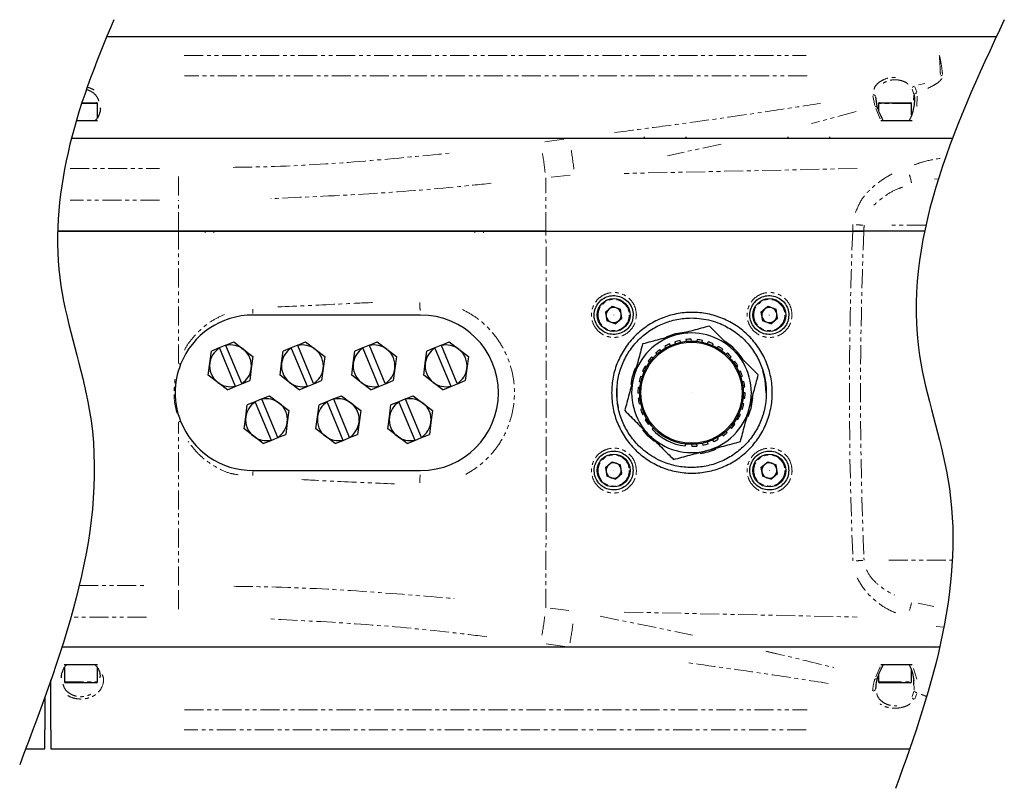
# Model space of a CAD drawing. Header units: millimetres. Extents: x 0 to 7327, y -11399 to -6123.
# Tile 84 of 87: x 4904 to 5398, y -8918 to -8532. Entities that reach past the tile are written whole.
import ezdxf

# ---------------------------------------------------------------- set-up
doc = ezdxf.new("R2010")
doc.units = ezdxf.units.MM
doc.linetypes.add('SLD-가상선(이점쇄선)', pattern=[12.7, 6.35, -1.27, 1.27, -1.27, 1.27, -1.27])
doc.linetypes.add('SLD-실선', pattern=[0])
doc.layers.add('AM_8', color=1, linetype='Continuous', lineweight=25)

# ---------------------------------------------------------------- blocks, each defined once
blk = doc.blocks.new('SW_CENTERMARKSYMBOL_6')
at = {"color": 0, "linetype": 'Continuous', "lineweight": 18}
for p, q in [((-0.001, 0), (-0.00111, 0)), ((0, 0), (-0.0005, 0)), ((0, 0.001), (0, 0.00111)), ((0, 0), (0, 0.0005)), ((0, 0), (0, -0.0005)), ((0, 0), (0.0005, 0)), ((0.001, 0), (0.00111, 0)), ((0, -0.001), (0, -0.00111))]:
    blk.add_line(p, q, dxfattribs=at)
blk = doc.blocks.new('SW_CENTERMARKSYMBOL_7')
at = {"color": 0, "linetype": 'Continuous', "lineweight": 18}
for p, q in [((-0.001, 0), (-0.0119, 0)), ((0, 0), (-0.0005, 0)), ((0, 0.001), (0, 0.0119)), ((0, 0), (0, 0.0005)), ((0, 0), (0, -0.0005)), ((0, 0), (0.0005, 0)), ((0.001, 0), (0.0119, 0)), ((0, -0.001), (0, -0.0119))]:
    blk.add_line(p, q, dxfattribs=at)
blk = doc.blocks.new('SW_CENTERMARKSYMBOL_8')
at = {"color": 0, "linetype": 'Continuous', "lineweight": 18}
for p, q in [((-0.001, 0), (-0.0016, 0)), ((0, 0), (-0.0005, 0)), ((0, 0.001), (0, 0.0016)), ((0, 0), (0, 0.0005)), ((0, 0), (0, -0.0005)), ((0, 0), (0.0005, 0)), ((0.001, 0), (0.0016, 0)), ((0, -0.001), (0, -0.0016))]:
    blk.add_line(p, q, dxfattribs=at)
blk = doc.blocks.new('SW_CENTERMARKSYMBOL_9')
at = {"color": 0, "linetype": 'Continuous', "lineweight": 18}
for p, q in [((-0.001, 0), (-0.0016, 0)), ((0, 0), (-0.0005, 0)), ((0, 0.001), (0, 0.0016)), ((0, 0), (0, 0.0005)), ((0, 0), (0, -0.0005)), ((0, 0), (0.0005, 0)), ((0.001, 0), (0.0016, 0)), ((0, -0.001), (0, -0.0016))]:
    blk.add_line(p, q, dxfattribs=at)
blk = doc.blocks.new('SW_CENTERMARKSYMBOL_10')
at = {"color": 0, "linetype": 'Continuous', "lineweight": 18}
for p, q in [((-0.001, 0), (-0.0016, 0)), ((0, 0), (-0.0005, 0)), ((0, 0.001), (0, 0.0016)), ((0, 0), (0, 0.0005)), ((0, 0), (0, -0.0005)), ((0, 0), (0.0005, 0)), ((0.001, 0), (0.0016, 0)), ((0, -0.001), (0, -0.0016))]:
    blk.add_line(p, q, dxfattribs=at)
blk = doc.blocks.new('AS654DS6A54D')
at = {"color": 7, "linetype": 'SLD-실선', "lineweight": 25}
for p, q in [((-250.64, -719.15), (-547.86, -719.15)), ((-278.14, -740.32), (-278.08, -738.56)), ((-556.12, -741.17), (-551.54, -741.17)), ((-551.54, -741.17), (-551.27, -741.17)), ((-550.97, -746.18), (-550.97, -741.47)), ((-289.97, -741.47), (-289.97, -743.65)), ((-289.67, -741.17), (-279.27, -741.17)), ((-278.97, -745.25), (-278.97, -741.47)), ((-557.98, -747.17), (-550.9, -747.17)), ((-289.22, -747.17), (-278.72, -747.17)), ((-393.27, -753.17), (-559.64, -753.17)), ((-368.27, -752.57), (-368.27, -753.17)), ((-354.27, -753.17), (-354.27, -752.57)), ((-265.29, -753.17), (-333.96, -753.17)), ((-320.27, -752.57), (-320.27, -753.17)), ((-306.27, -753.17), (-306.27, -752.57)), ((-564.25, -784.17), (-523.83, -784.17)), ((-523.83, -784.17), (-564.25, -784.17)), ((-401.08, -784.17), (-298.61, -784.17)), ((-274.59, -784.17), (-294.88, -784.17)), ((-442.97, -812.17), (-498.97, -812.17)), ((-381.25, -811.17), (-379, -809.26)), ((-381.25, -811.17), (-380.72, -814.08)), ((-379, -809.26), (-376.21, -810.26)), ((-375.69, -813.17), (-376.21, -810.26)), ((-329.25, -811.17), (-327, -809.26)), ((-329.25, -811.17), (-328.72, -814.08)), ((-327, -809.26), (-324.21, -810.26)), ((-323.69, -813.17), (-324.21, -810.26)), ((-377.94, -815.08), (-380.72, -814.08)), ((-377.94, -815.08), (-375.69, -813.17)), ((-325.94, -815.08), (-328.72, -814.08)), ((-325.94, -815.08), (-323.69, -813.17)), ((-508.04, -822.24), (-510.26, -823.16)), ((-508.04, -822.24), (-505.42, -821.16)), ((-508.04, -822.24), (-508, -822.34)), ((-502.72, -835.08), (-508, -822.34)), ((-505.42, -821.16), (-502.21, -823.61)), ((-484.04, -822.24), (-486.26, -823.16)), ((-484.04, -822.24), (-481.42, -821.16)), ((-484.04, -822.24), (-484, -822.34)), ((-478.72, -835.08), (-484, -822.34)), ((-481.42, -821.16), (-478.21, -823.61)), ((-460.1, -822.24), (-462.32, -823.16)), ((-460.1, -822.24), (-457.47, -821.16)), ((-460.1, -822.24), (-460.06, -822.34)), ((-454.78, -835.08), (-460.06, -822.34)), ((-457.47, -821.16), (-454.27, -823.61)), ((-436.04, -822.24), (-438.26, -823.16)), ((-436.04, -822.24), (-433.42, -821.16)), ((-436.04, -822.24), (-436, -822.34)), ((-430.72, -835.08), (-436, -822.34)), ((-433.42, -821.16), (-430.21, -823.61)), ((-359.53, -822.38), (-359.81, -821.84)), ((-357.99, -821.14), (-357.83, -821.72)), ((-356.1, -821.25), (-356.25, -820.67)), ((-354.33, -820.37), (-354.3, -820.97)), ((-352.5, -820.87), (-352.53, -820.27)), ((-350.59, -820.37), (-350.68, -820.96)), ((-348.9, -821.24), (-348.81, -820.65)), ((-346.93, -821.15), (-347.14, -821.71)), ((-345.46, -822.35), (-345.25, -821.79)), ((-513.41, -828.26), (-512.88, -824.25)), ((-510.26, -823.16), (-512.88, -824.25)), ((-510.22, -823.26), (-510.26, -823.16)), ((-510.22, -823.26), (-504.93, -836)), ((-502.21, -823.61), (-499, -826.07)), ((-489.41, -828.26), (-488.88, -824.25)), ((-486.26, -823.16), (-488.88, -824.25)), ((-486.22, -823.26), (-486.26, -823.16)), ((-486.22, -823.26), (-480.93, -836)), ((-478.21, -823.61), (-475, -826.07)), ((-465.47, -828.26), (-464.94, -824.25)), ((-462.32, -823.16), (-464.94, -824.25)), ((-462.28, -823.26), (-462.32, -823.16)), ((-462.28, -823.26), (-456.99, -836)), ((-454.27, -823.61), (-451.06, -826.07)), ((-441.41, -828.26), (-440.88, -824.25)), ((-438.26, -823.16), (-440.88, -824.25)), ((-438.22, -823.26), (-438.26, -823.16)), ((-438.22, -823.26), (-432.93, -836)), ((-430.21, -823.61), (-427, -826.07)), ((-364.44, -824.86), (-364.06, -825.33)), ((-362.66, -824.19), (-363.04, -823.73)), ((-361.41, -822.66), (-361.14, -823.2)), ((-343.51, -822.67), (-343.84, -823.18)), ((-342.33, -824.16), (-342, -823.65)), ((-340.48, -824.87), (-340.91, -825.3)), ((-513.93, -832.27), (-513.41, -828.26)), ((-499, -826.07), (-499.53, -830.08)), ((-489.93, -832.27), (-489.41, -828.26)), ((-475, -826.07), (-475.53, -830.08)), ((-465.99, -832.27), (-465.47, -828.26)), ((-451.06, -826.07), (-451.59, -830.08)), ((-441.93, -832.27), (-441.41, -828.26)), ((-427, -826.07), (-427.53, -830.08)), ((-366.94, -827.64), (-366.48, -828.02)), ((-365.35, -826.62), (-365.81, -826.24)), ((-339.63, -826.57), (-339.21, -826.14)), ((-337.98, -827.66), (-338.48, -827.98)), ((-510.73, -834.73), (-513.93, -832.27)), ((-499.53, -830.08), (-500.05, -834.09)), ((-486.73, -834.73), (-489.93, -832.27)), ((-475.53, -830.08), (-476.05, -834.09)), ((-462.79, -834.73), (-465.99, -832.27)), ((-451.59, -830.08), (-452.11, -834.09)), ((-438.73, -834.73), (-441.93, -832.27)), ((-427.53, -830.08), (-428.05, -834.09)), ((-368.82, -830.88), (-368.28, -831.15)), ((-367.47, -829.55), (-368, -829.28)), ((-337.5, -829.49), (-337, -829.16)), ((-336.11, -830.9), (-336.67, -831.11)), ((-507.52, -837.18), (-510.73, -834.73)), ((-504.9, -836.1), (-502.68, -835.18)), ((-502.72, -835.08), (-502.68, -835.18)), ((-502.68, -835.18), (-500.05, -834.09)), ((-483.52, -837.18), (-486.73, -834.73)), ((-480.9, -836.1), (-478.68, -835.18)), ((-478.72, -835.08), (-478.68, -835.18)), ((-478.68, -835.18), (-476.05, -834.09)), ((-459.58, -837.18), (-462.79, -834.73)), ((-456.95, -836.1), (-454.74, -835.18)), ((-454.78, -835.08), (-454.74, -835.18)), ((-454.74, -835.18), (-452.11, -834.09)), ((-435.52, -837.18), (-438.73, -834.73)), ((-432.9, -836.1), (-430.68, -835.18)), ((-430.72, -835.08), (-430.68, -835.18)), ((-430.68, -835.18), (-428.05, -834.09)), ((-369.97, -834.44), (-369.39, -834.59)), ((-368.93, -832.85), (-369.51, -832.7)), ((-336.02, -832.79), (-335.46, -832.58)), ((-334.96, -834.46), (-335.55, -834.55)), ((-507.52, -837.18), (-504.9, -836.1)), ((-504.9, -836.1), (-504.93, -836)), ((-483.52, -837.18), (-480.9, -836.1)), ((-480.9, -836.1), (-480.93, -836)), ((-459.58, -837.18), (-456.95, -836.1)), ((-456.95, -836.1), (-456.99, -836)), ((-435.52, -837.18), (-432.9, -836.1)), ((-432.9, -836.1), (-432.93, -836)), ((-370.37, -838.16), (-369.77, -838.19)), ((-369.68, -836.39), (-370.28, -836.36)), ((-335.27, -836.33), (-334.67, -836.23)), ((-334.57, -838.18), (-335.17, -838.15)), ((-498.26, -841.16), (-500.88, -842.25)), ((-496.04, -840.24), (-498.26, -841.16)), ((-498.22, -841.26), (-498.26, -841.16)), ((-498.22, -841.26), (-492.93, -854)), ((-496.04, -840.24), (-493.42, -839.16)), ((-496.04, -840.24), (-496, -840.34)), ((-490.72, -853.08), (-496, -840.34)), ((-493.42, -839.16), (-490.21, -841.61)), ((-490.21, -841.61), (-487, -844.07)), ((-474.26, -841.16), (-476.88, -842.25)), ((-472.04, -840.24), (-474.26, -841.16)), ((-474.22, -841.26), (-474.26, -841.16)), ((-474.22, -841.26), (-468.93, -854)), ((-472.04, -840.24), (-469.42, -839.16)), ((-472.04, -840.24), (-472, -840.34)), ((-466.72, -853.08), (-472, -840.34)), ((-469.42, -839.16), (-466.21, -841.61)), ((-466.21, -841.61), (-463, -844.07)), ((-450.26, -841.16), (-452.88, -842.25)), ((-448.04, -840.24), (-450.26, -841.16)), ((-450.22, -841.26), (-450.26, -841.16)), ((-450.22, -841.26), (-444.93, -854)), ((-448.04, -840.24), (-445.42, -839.16)), ((-448.04, -840.24), (-448, -840.34)), ((-442.72, -853.08), (-448, -840.34)), ((-445.42, -839.16), (-442.21, -841.61)), ((-442.21, -841.61), (-439, -844.07)), ((-369.67, -840.01), (-370.26, -840.11)), ((-369.98, -841.88), (-369.39, -841.79)), ((-334.96, -841.9), (-335.54, -841.75)), ((-335.26, -839.95), (-334.66, -839.98)), ((-501.41, -846.26), (-500.88, -842.25)), ((-487, -844.07), (-487.53, -848.08)), ((-477.41, -846.26), (-476.88, -842.25)), ((-463, -844.07), (-463.53, -848.08)), ((-453.41, -846.26), (-452.88, -842.25)), ((-439, -844.07), (-439.53, -848.08)), ((-368.91, -843.55), (-369.47, -843.76)), ((-368.82, -845.44), (-368.26, -845.23)), ((-336.12, -845.46), (-336.65, -845.19)), ((-336, -843.49), (-335.42, -843.64)), ((-501.93, -850.27), (-501.41, -846.26)), ((-487.53, -848.08), (-488.05, -852.09)), ((-477.93, -850.27), (-477.41, -846.26)), ((-463.53, -848.08), (-464.05, -852.09)), ((-453.93, -850.27), (-453.41, -846.26)), ((-439.53, -848.08), (-440.05, -852.09)), ((-367.43, -846.85), (-367.94, -847.18)), ((-366.95, -848.68), (-366.45, -848.36)), ((-337.99, -848.7), (-338.46, -848.32)), ((-337.47, -846.79), (-336.93, -847.06)), ((-498.73, -852.73), (-501.93, -850.27)), ((-474.73, -852.73), (-477.93, -850.27)), ((-450.73, -852.73), (-453.93, -850.27)), ((-366.96, -852.67), (-368.76, -850.61)), ((-365.31, -849.77), (-365.6, -850.34)), ((-340.5, -851.48), (-340.88, -851.01)), ((-339.59, -849.72), (-339.12, -850.1)), ((-495.52, -855.18), (-498.73, -852.73)), ((-495.52, -855.18), (-492.89, -854.1)), ((-492.89, -854.1), (-492.93, -854)), ((-492.89, -854.1), (-490.68, -853.18)), ((-490.72, -853.08), (-490.68, -853.18)), ((-490.68, -853.18), (-488.05, -852.09)), ((-471.52, -855.18), (-474.73, -852.73)), ((-471.52, -855.18), (-468.9, -854.1)), ((-468.9, -854.1), (-468.93, -854)), ((-468.9, -854.1), (-466.68, -853.18)), ((-466.72, -853.08), (-466.68, -853.18)), ((-466.68, -853.18), (-464.05, -852.09)), ((-447.52, -855.18), (-450.73, -852.73)), ((-447.52, -855.18), (-444.89, -854.1)), ((-444.89, -854.1), (-444.93, -854)), ((-444.89, -854.1), (-442.68, -853.18)), ((-442.72, -853.08), (-442.68, -853.18)), ((-442.68, -853.18), (-440.05, -852.09)), ((-364.86, -854.5), (-366.96, -852.67)), ((-348.84, -855.09), (-348.68, -855.67)), ((-346.94, -855.2), (-347.1, -854.62)), ((-345.4, -853.96), (-345.13, -854.5)), ((-343.53, -853.68), (-343.8, -853.14)), ((-342.27, -852.15), (-341.89, -852.61)), ((-354.54, -855.95), (-354.25, -855.38)), ((-352.44, -855.47), (-352.4, -856.07)), ((-350.61, -855.97), (-350.64, -855.37)), ((-381.25, -863.17), (-379, -861.26)), ((-379, -861.26), (-376.21, -862.26)), ((-329.25, -863.17), (-327, -861.26)), ((-327, -861.26), (-324.21, -862.26)), ((-498.97, -864.17), (-442.97, -864.17)), ((-381.25, -863.17), (-380.72, -866.08)), ((-377.94, -867.08), (-375.69, -865.17)), ((-375.69, -865.17), (-376.21, -862.26)), ((-329.25, -863.17), (-328.72, -866.08)), ((-325.94, -867.08), (-323.69, -865.17)), ((-323.69, -865.17), (-324.21, -862.26)), ((-377.94, -867.08), (-380.72, -866.08)), ((-325.94, -867.08), (-328.72, -866.08)), ((-562.81, -923.17), (-393.27, -923.17)), ((-562.81, -923.17), (-393.27, -923.17)), ((-550.9, -929.17), (-562.03, -929.17)), ((-561.97, -930.16), (-561.97, -934.87)), ((-550.97, -934.87), (-550.97, -930.09)), ((-278.72, -929.17), (-289.22, -929.17)), ((-278.97, -929.17), (-288.62, -929.17)), ((-566.47, -944.2), (-566.47, -934.14)), ((-550.09, -933.35), (-550.05, -933.03)), ((-289.97, -932.64), (-289.97, -934.87)), ((-278.97, -934.87), (-278.97, -931.09)), ((-278.14, -936.02), (-278.2, -934.19)), ((-551.27, -935.17), (-561.67, -935.17)), ((-288.39, -935.17), (-289.67, -935.17)), ((-279.27, -935.17), (-288.39, -935.17)), ((-568.47, -939.81), (-568.47, -944.2)), ((-568.47, -944.2), (-568.47, -950.9)), ((-566.47, -950.9), (-566.47, -944.2)), ((-568.47, -957.19), (-568.47, -950.9)), ((-566.47, -950.9), (-566.47, -957.19)), ((-574.89, -957.19), (-568.47, -957.19)), ((-566.47, -957.19), (-279.54, -957.19))]:
    blk.add_line(p, q, dxfattribs=at)
at = {"color": 8, "linetype": 'SLD-가상선(이점쇄선)', "lineweight": 18}
for p, q in [((-521.95, -725.44), (-314.19, -725.44)), ((-313.87, -732.14), (-521.89, -732.14)), ((-278.16, -738.31), (-278.73, -736.63)), ((-277.85, -735.84), (-277.14, -737.64)), ((-276.63, -735.25), (-274.52, -734.71)), ((-291.26, -742.07), (-291.88, -738.91)), ((-277.09, -739.01), (-277.21, -742.45)), ((-550.97, -741.47), (-556.22, -741.47)), ((-289.48, -746.55), (-290.91, -743.14)), ((-278.97, -741.47), (-289.97, -741.47)), ((-297.42, -744.17), (-312.35, -748.11)), ((-393.3, -753.17), (-393.27, -753.17)), ((-401.47, -754.24), (-394.74, -753.36)), ((-342.51, -755.02), (-360.48, -758.9)), ((-560.07, -763.15), (-530.22, -763.15)), ((-297.11, -763.17), (-374.97, -764.83)), ((-523.83, -772.17), (-523.83, -765.58)), ((-392.99, -765.35), (-399.72, -766.1)), ((-269.96, -766.59), (-271.32, -766.69)), ((-530.22, -773.76), (-560.07, -773.76)), ((-274.16, -782.17), (-286.55, -782.17)), ((-514.94, -784.68), (-514.94, -784.26)), ((-512.04, -784.26), (-512.04, -784.68)), ((-424.9, -784.68), (-424.9, -784.26)), ((-421.99, -784.26), (-421.99, -784.68)), ((-286.55, -894.17), (-265.33, -894.17)), ((-557.02, -902.58), (-534.57, -902.58)), ((-523.83, -904.17), (-523.83, -910.76)), ((-399.72, -910.24), (-392.99, -910.99)), ((-276.73, -908.5), (-271.47, -909.63)), ((-534.57, -913.19), (-559.8, -913.19)), ((-382.96, -912.9), (-352.13, -919.2)), ((-374.97, -911.51), (-297.11, -913.17)), ((-268.15, -916.55), (-270.71, -916.34)), ((-394.74, -922.98), (-401.47, -922.1)), ((-393.27, -923.17), (-393.3, -923.17)), ((-290.91, -933.2), (-289.48, -929.79)), ((-278.35, -930.35), (-277.21, -933.89)), ((-561.97, -934.87), (-550.97, -934.87)), ((-289.97, -934.87), (-288.62, -934.87)), ((-288.62, -934.87), (-278.97, -934.87)), ((-278.09, -937.57), (-278.13, -936.24)), ((-278.73, -939.71), (-278.16, -938.03)), ((-277.14, -938.7), (-277.85, -940.5)), ((-521.89, -944.2), (-313.87, -944.2)), ((-572.52, -950.9), (-572.53, -950.9)), ((-314.19, -950.9), (-521.95, -950.9))]:
    blk.add_line(p, q, dxfattribs=at)
at = {"color": 7, "linetype": 'SLD-실선', "lineweight": 25, "flags": 128}
for points in [[(-360.77, -819.42), (-357.77, -818.37), (-354.14, -817.74)], [(-327.47, -838.17), (-327.83, -833.95), (-328.61, -830.71)], [(-332.04, -839.91), (-332.67, -843.48), (-333.63, -846.25)]]:
    blk.add_lwpolyline(points, dxfattribs=at)
at = {"color": 8, "linetype": 'SLD-가상선(이점쇄선)', "lineweight": 18, "flags": 128}
for points in [[(-523.25, -828.59), (-523.32, -828.57), (-523.4, -828.54), (-523.49, -828.51), (-523.57, -828.48), (-523.66, -828.45)], [(-523.25, -847.75), (-523.32, -847.77), (-523.4, -847.8), (-523.49, -847.83), (-523.57, -847.86), (-523.66, -847.89)]]:
    blk.add_lwpolyline(points, dxfattribs=at)
at = {"color": 7, "linetype": 'SLD-실선', "lineweight": 25}
for centre, radius in [((-378.47, -812.17), 5.5), ((-326.47, -812.17), 5.5), ((-352.47, -838.17), 17.3), ((-352.47, -838.17), 16.9), ((-378.47, -864.17), 5.5), ((-326.47, -864.17), 5.5)]:
    blk.add_circle(centre, radius, dxfattribs=at)
at = {"color": 8, "linetype": 'SLD-가상선(이점쇄선)', "lineweight": 18}
for centre in [(-378.47, -812.17), (-326.47, -812.17), (-378.47, -864.17), (-326.47, -864.17)]:
    blk.add_circle(centre, 5.2, dxfattribs=at)
for centre, radius, start, end in [((-268.71, -756.23), 24.1, 90.0937, 91.1446), ((-277.59, -736.88), 1.33, 113.0716, 145.4086), ((-291.88, -739.46), 0.989, 32.1845, 82.765), ((-277.06, -739.08), 1.18, 98.6301, 139.5386), ((-290.88, -743.54), 1.05, 72.6976, 98.3993), ((-568, -784.52), 177.5, 6.8385, 9.3011), ((-578.63, -786.24), 178.6, 6.9943, 9.4023), ((-298.57, -771.69), 19.95, 10.8119, 18.5452), ((-302.62, -879.81), 97.96, 85.6615, 86.9944), ((-362.56, -804.32), 80.81, 182.6344, 184.5092), ((-199.51, -797.19), 299.84, 182.4902, 182.7577), ((-207.24, -878.79), 292.09, 177.1928, 177.4648), ((-362.56, -872.02), 80.81, 175.4908, 177.3656), ((-302.62, -796.53), 97.96, 273.0056, 274.3385), ((-298.57, -904.65), 19.95, 341.4548, 349.1881), ((-578.63, -890.1), 178.6, 350.5977, 353.0057), ((-554.32, -893.79), 163.68, 350.1683, 352.7614), ((-290.87, -932.95), 0.899, 262.274, 299.6036), ((-291.88, -936.88), 0.989, 277.235, 327.8155), ((-277.59, -939.46), 1.33, 214.5914, 246.9284), ((-277.06, -937.26), 1.18, 220.4614, 261.3699)]:
    blk.add_arc(centre, radius, start, end, dxfattribs=at)
at = {"color": 7, "linetype": 'SLD-실선', "lineweight": 25}
for centre, radius, start, end in [((-551.27, -741.47), 0.3, 0, 90), ((-289.67, -741.47), 0.3, 90, 180), ((-279.27, -741.47), 0.3, 0, 90), ((-498.97, -838.17), 26, 90, 158.4568), ((-442.97, -838.17), 26, 270, 90), ((-378.47, -812.17), 2.56, 130.2778, 190.2778), ((-378.47, -812.17), 2.56, 70.2778, 130.2778), ((-378.47, -812.17), 2.56, 10.2778, 70.2778), ((-378.47, -812.17), 2.56, 310.2778, 10.2778), ((-326.47, -812.17), 2.56, 130.2778, 190.2778), ((-326.47, -812.17), 2.56, 70.2778, 130.2778), ((-326.47, -812.17), 2.56, 10.2778, 70.2778), ((-326.47, -812.17), 2.56, 310.2778, 10.2778), ((-378.47, -812.17), 2.56, 190.2778, 250.2778), ((-378.47, -812.17), 2.56, 250.2778, 310.2778), ((-326.47, -812.17), 2.56, 190.2778, 250.2778), ((-326.47, -812.17), 2.56, 250.2778, 310.2778), ((-352.47, -838.17), 20, 105, 165), ((-352.47, -838.17), 20, 45, 105), ((-506.47, -829.17), 7, 52.5227, 102.6518), ((-482.47, -829.17), 7, 52.5227, 102.6518), ((-458.53, -829.17), 7, 52.5227, 102.6518), ((-434.47, -829.17), 7, 52.5227, 102.6518), ((-352.47, -838.17), 17.9, 114.2075, 119.9715), ((-352.47, -838.17), 17.9, 102.2075, 107.9715), ((-352.47, -838.17), 17.9, 90.2075, 95.9715), ((-352.47, -838.17), 17.9, 78.2075, 83.9715), ((-352.47, -838.17), 17.9, 66.2075, 71.9715), ((-352.47, -838.17), 20.5, 33.1247, 56.6616), ((-506.47, -829.17), 7, 122.3936, 172.5227), ((-506.47, -829.17), 7, 352.5227, 52.5227), ((-482.47, -829.17), 7, 122.3936, 172.5227), ((-482.47, -829.17), 7, 352.5227, 52.5227), ((-458.53, -829.17), 7, 122.3936, 172.5227), ((-458.53, -829.17), 7, 352.5227, 52.5227), ((-434.47, -829.17), 7, 122.3936, 172.5227), ((-434.47, -829.17), 7, 352.5227, 52.5227), ((-352.47, -838.17), 17.9, 126.2075, 131.9715), ((-352.47, -838.17), 17.9, 54.2075, 59.9715), ((-352.47, -838.17), 17.9, 42.2075, 47.9715), ((-352.47, -838.17), 20, 345, 45), ((-498.97, -838.17), 26, 158.4568, 201.5432), ((-506.47, -829.17), 7, 172.5227, 232.5227), ((-482.47, -829.17), 7, 172.5227, 232.5227), ((-458.53, -829.17), 7, 172.5227, 232.5227), ((-434.47, -829.17), 7, 172.5227, 232.5227), ((-352.47, -838.17), 17.9, 138.2075, 143.9715), ((-352.47, -838.17), 17.9, 30.2075, 35.9715), ((-506.47, -829.17), 7, 302.3936, 352.5227), ((-482.47, -829.17), 7, 302.3936, 352.5227), ((-458.53, -829.17), 7, 302.3936, 352.5227), ((-434.47, -829.17), 7, 302.3936, 352.5227), ((-352.47, -838.17), 20.5, 156.129, 172.2771), ((-352.47, -838.17), 17.9, 150.2075, 155.9715), ((-352.47, -838.17), 17.9, 18.2075, 23.9715), ((-506.47, -829.17), 7, 232.5227, 282.6518), ((-482.47, -829.17), 7, 232.5227, 282.6518), ((-458.53, -829.17), 7, 232.5227, 282.6518), ((-434.47, -829.17), 7, 232.5227, 282.6518), ((-352.47, -838.17), 20, 165, 225), ((-352.47, -838.17), 17.9, 162.2075, 167.9715), ((-352.47, -838.17), 17.9, 6.2075, 11.9715), ((-352.47, -838.17), 25, 174.6109, 191.7096), ((-352.47, -838.17), 17.9, 174.2075, 179.9715), ((-352.47, -838.17), 17.9, 354.2075, 359.9715), ((-494.47, -847.17), 7, 122.3936, 172.5227), ((-494.47, -847.17), 7, 52.5227, 102.6518), ((-494.47, -847.17), 7, 352.5227, 52.5227), ((-470.47, -847.17), 7, 122.3936, 172.5227), ((-470.47, -847.17), 7, 52.5227, 102.6518), ((-470.47, -847.17), 7, 352.5227, 52.5227), ((-446.47, -847.17), 7, 122.3936, 172.5227), ((-446.47, -847.17), 7, 52.5227, 102.6518), ((-446.47, -847.17), 7, 352.5227, 52.5227), ((-352.47, -838.17), 17.9, 186.2075, 191.9715), ((-352.47, -838.17), 17.9, 342.2075, 347.9715), ((-352.47, -838.17), 17.9, 198.2075, 203.9715), ((-352.47, -838.17), 20, 285, 345), ((-498.97, -838.17), 26, 201.5432, 270), ((-494.47, -847.17), 7, 172.5227, 232.5227), ((-494.47, -847.17), 7, 302.3936, 352.5227), ((-470.47, -847.17), 7, 172.5227, 232.5227), ((-470.47, -847.17), 7, 302.3936, 352.5227), ((-446.47, -847.17), 7, 172.5227, 232.5227), ((-446.47, -847.17), 7, 302.3936, 352.5227), ((-352.47, -838.17), 17.9, 210.2075, 215.9715), ((-352.47, -838.17), 17.9, 318.2075, 323.9715), ((-352.47, -838.17), 17.9, 330.2075, 335.9715), ((-352.47, -838.17), 17.9, 222.8241, 263.3549), ((-352.47, -838.17), 17.9, 306.2075, 311.9715), ((-494.47, -847.17), 7, 232.5227, 282.6518), ((-470.47, -847.17), 7, 232.5227, 282.6518), ((-446.47, -847.17), 7, 232.5227, 282.6518), ((-352.47, -838.17), 20, 225, 285), ((-352.47, -838.17), 17.9, 282.2075, 287.9715), ((-352.47, -838.17), 17.9, 294.2075, 299.9715), ((-352.47, -838.17), 17.9, 270.2075, 275.9715), ((-352.47, -838.17), 20.5, 277.9838, 293.6867), ((-378.47, -864.17), 2.56, 70.2778, 130.2778), ((-378.47, -864.17), 2.56, 10.2778, 70.2778), ((-326.47, -864.17), 2.56, 70.2778, 130.2778), ((-326.47, -864.17), 2.56, 10.2778, 70.2778), ((-378.47, -864.17), 2.56, 130.2778, 190.2778), ((-378.47, -864.17), 2.56, 190.2778, 250.2778), ((-378.47, -864.17), 2.56, 310.2778, 10.2778), ((-326.47, -864.17), 2.56, 130.2778, 190.2778), ((-326.47, -864.17), 2.56, 190.2778, 250.2778), ((-326.47, -864.17), 2.56, 310.2778, 10.2778), ((-378.47, -864.17), 2.56, 250.2778, 310.2778), ((-326.47, -864.17), 2.56, 250.2778, 310.2778), ((-561.67, -934.87), 0.3, 180, 270), ((-551.27, -934.87), 0.3, 270, 0), ((-289.67, -934.87), 0.3, 180, 270), ((-279.27, -934.87), 0.3, 270, 0)]:
    blk.add_arc(centre, radius, start, end, dxfattribs=at)
at = {"color": 8, "linetype": 'SLD-가상선(이점쇄선)', "lineweight": 18}
for centre, major_axis, ratio, start_param, end_param in [((-526.64, -838.17), (0, 1463.99), 0.085818, 4.749283, 4.761524), ((-526.64, -838.17), (0, 1463.99), 0.001921, 4.749283, 4.756403), ((1304.76, -838.17), (1604.46, 0), 0.91245, 3.103174, 3.104699), ((1309, -838.17), (1604.99, 0), 0.908412, 3.103174, 3.104547), ((-526.64, -838.17), (0, 1463.99), 0.001921, 4.719064, 4.749283), ((-526.64, -838.17), (0, 1463.99), 0.085818, 4.663254, 4.749283), ((1304.76, -838.17), (1604.46, 0), 0.91245, 3.104699, 3.180011), ((1309, -838.17), (1604.99, 0), 0.908412, 3.104547, 3.180011), ((-526.64, -838.17), (0, 1463.99), 0.001921, 4.668375, 4.705714)]:
    blk.add_ellipse(centre, major_axis=major_axis, ratio=ratio, start_param=start_param, end_param=end_param, dxfattribs=at)
at = {"color": 7, "linetype": 'SLD-실선', "lineweight": 25}
blk.add_ellipse((-274.91, -922.73), major_axis=(-3.63, 0.76), ratio=0.269397, start_param=3.169806, end_param=3.197513, dxfattribs=at)
for points, knots in [([(-545.42, -713.41), (-558.24, -742.99), (-571.98, -786.27), (-541.65, -869.28), (-561.91, -922.87), (-576.92, -962.57)], [15.012939, 15.012939, 15.012939, 15.012939, 60.987025, 82.188708, 142.729591, 142.729591, 142.729591, 142.729591]), ([(-247.96, -713.41), (-265.5, -750.73), (-287.98, -801.69), (-256.65, -887.45), (-271.54, -935.88), (-284.29, -970.45)], [2.964422, 2.964422, 2.964422, 2.964422, 60.987025, 82.188708, 134.914706, 134.914706, 134.914706, 134.914706])]:
    blk.add_open_spline(points, degree=3, knots=knots)
at = {"color": 8, "linetype": 'SLD-가상선(이점쇄선)', "lineweight": 18}
for points, knots in [([(-269.67, -725.44), (-269.66, -725.46), (-269.5, -725.93), (-269.19, -727.28), (-268.83, -729.72), (-268.62, -731.57), (-268.56, -732.13)], [0, 0, 0, 0, 0.015899, 0.413194, 0.822025, 1, 1, 1, 1]), ([(-269.67, -725.44), (-269.66, -725.46), (-269.61, -725.93), (-269.51, -727.28), (-269.39, -729.72), (-269.32, -731.57), (-269.3, -732.14)], [0, 0, 0, 0, 0.015899, 0.413194, 0.822025, 1, 1, 1, 1]), ([(-291.49, -736.78), (-291.44, -736.54), (-291.24, -735.63), (-290, -734.4), (-288.02, -733.24), (-285.69, -732.64), (-284.1, -732.72), (-283.36, -732.75)], [0, 0, 0, 0, 0.099391, 0.370794, 0.590522, 0.81104, 1, 1, 1, 1]), ([(-280.09, -735.01), (-280.18, -734.92), (-280.61, -734.48), (-281.78, -733.93), (-283.52, -733.48), (-285.49, -733.48), (-286.8, -733.83), (-288.05, -734.37), (-288.58, -734.77), (-289.08, -735.15)], [0, 0, 0, 0, 0.045726, 0.225879, 0.394468, 0.574318, 0.771147, 0.785942, 1, 1, 1, 1]), ([(-268.79, -733.06), (-269.04, -733.39), (-269.68, -734.21), (-271.37, -735.31), (-272.81, -736.02), (-273.53, -736.38)], [0, 0, 0, 0, 0.244666, 0.621215, 1, 1, 1, 1]), ([(-550.46, -740.71), (-550.64, -740.18), (-551.03, -739.04), (-552.41, -737.74), (-553.76, -737.04), (-554.49, -736.82), (-554.64, -736.78)], [0, 0, 0, 0, 0.1788655, 0.3833581, 0.5330041, 0.5700738, 0.5700738, 0.5700738, 0.5700738]), ([(-554.36, -735.99), (-554.19, -736.03), (-553.35, -736.26), (-552.64, -736.62), (-552.07, -736.91)], [0.8707599, 0.8707599, 0.8707599, 0.8707599, 0.8970328, 1, 1, 1, 1]), ([(-378.15, -751.17), (-372.81, -750.47), (-355.69, -748.22), (-332.74, -745), (-315.22, -742.3), (-309.38, -741.4)], [0, 0, 0, 0, 0.23169, 0.743611, 1, 1, 1, 1]), ([(-505.63, -762.79), (-501.61, -762.73), (-487.49, -762.52), (-463.26, -760.99), (-443.15, -759.03), (-433.06, -758.05)], [0, 0, 0, 0, 0.165727, 0.581258, 1, 1, 1, 1]), ([(-278.01, -761.95), (-276.99, -761.58), (-274.07, -760.5), (-270.99, -760.05), (-268.99, -759.75)], [0, 0, 0, 0, 0.351281, 1, 1, 1, 1]), ([(-297.7, -777.88), (-297, -776.26), (-295.81, -773.47), (-292.91, -770.25), (-289.66, -767.41), (-287.02, -765.89), (-285.49, -765)], [0, 0, 0, 0, 0.288, 0.497707, 0.707738, 1, 1, 1, 1]), ([(-419.44, -768.13), (-423.49, -768.55), (-437.69, -770.03), (-462.2, -771.91), (-482.7, -772.79), (-492.97, -773.24)], [0, 0, 0, 0, 0.166093, 0.581984, 1, 1, 1, 1]), ([(-281.97, -769.42), (-282.39, -769.57), (-284.23, -770.22), (-287.82, -772.06), (-290.45, -774.46), (-291.97, -775.84)], [0, 0, 0, 0, 0.113839, 0.489711, 1, 1, 1, 1]), ([(-370.88, -812.17), (-370.96, -813), (-371.13, -814.67), (-372.4, -816.91), (-374.3, -818.62), (-376.67, -819.61), (-379.24, -819.75), (-381.71, -819.04), (-383.81, -817.54), (-385.29, -815.43), (-385.89, -813.27), (-385.9, -811.06), (-385.3, -808.9), (-383.84, -806.8), (-381.76, -805.29), (-379.3, -804.56), (-376.73, -804.68), (-374.34, -805.66), (-372.43, -807.37), (-371.13, -809.62), (-370.96, -811.32), (-370.88, -812.17)], [0, 0, 0, 0, 0.052711, 0.106187, 0.159813, 0.213617, 0.267561, 0.321542, 0.375433, 0.429134, 0.482629, 0.515786, 0.569351, 0.6229, 0.676601, 0.730504, 0.784503, 0.838455, 0.892247, 0.945847, 1, 1, 1, 1]), ([(-318.88, -812.17), (-318.96, -813), (-319.13, -814.67), (-320.4, -816.91), (-322.3, -818.62), (-324.67, -819.61), (-327.24, -819.75), (-329.71, -819.04), (-331.81, -817.54), (-333.29, -815.43), (-333.89, -813.27), (-333.9, -811.06), (-333.3, -808.9), (-331.84, -806.8), (-329.76, -805.29), (-327.3, -804.56), (-324.73, -804.68), (-322.34, -805.66), (-320.43, -807.37), (-319.13, -809.62), (-318.96, -811.32), (-318.88, -812.17)], [0, 0, 0, 0, 0.052711, 0.106187, 0.159813, 0.213617, 0.267561, 0.321542, 0.375433, 0.429134, 0.482629, 0.515786, 0.569351, 0.6229, 0.676601, 0.730504, 0.784503, 0.838455, 0.892247, 0.945847, 1, 1, 1, 1]), ([(-490.71, -809.48), (-484.06, -809.16), (-473.44, -808.66), (-462.82, -808.16), (-458.84, -807.97)], [0, 0, 0, 0, 0.625742, 1, 1, 1, 1]), ([(-521.82, -823.9), (-521.79, -823.83), (-521.15, -822.36), (-519.2, -819.86), (-516.13, -816.57), (-512.52, -813.87), (-509.86, -812.61), (-508.52, -811.97)], [0, 0, 0, 0, 0.012787, 0.263565, 0.514347, 0.757169, 1, 1, 1, 1]), ([(-429, -810.34), (-427.6, -811.09), (-424.66, -812.65), (-420.77, -815.94), (-417.35, -819.92), (-414.65, -824.44), (-412.75, -829.36), (-411.69, -834.52), (-411.53, -839.79), (-412.25, -845.12), (-413.93, -850.33), (-416.46, -855.14), (-419.73, -859.3), (-423.48, -862.83), (-426.41, -864.58), (-427.87, -865.46)], [0, 0, 0, 0, 0.0701, 0.146775, 0.223951, 0.301131, 0.378429, 0.455729, 0.533026, 0.610322, 0.692006, 0.773688, 0.849345, 0.925, 1, 1, 1, 1]), ([(-524.39, -845.02), (-524.75, -843.56), (-525.3, -841.3), (-525.38, -837.34), (-525.14, -834.91), (-524.99, -833.28)], [0, 0, 0, 0, 0.381248, 0.586021, 1, 1, 1, 1]), ([(-503.92, -865.59), (-504.78, -865.46), (-507.12, -865.13), (-510.62, -863.47), (-514.44, -861.14), (-517.87, -858.13), (-519.7, -855.68), (-520.61, -854.46)], [0, 0, 0, 0, 0.127046, 0.341918, 0.556782, 0.778394, 1, 1, 1, 1]), ([(-370.88, -864.17), (-370.88, -864.17), (-370.88, -865.02), (-371.16, -866.71), (-372.4, -868.95), (-374.31, -870.66), (-376.67, -871.64), (-379.23, -871.79), (-381.7, -871.08), (-383.8, -869.58), (-385.28, -867.48), (-385.89, -865.3), (-385.89, -863.09), (-385.29, -860.92), (-383.83, -858.83), (-381.76, -857.33), (-379.3, -856.59), (-376.74, -856.72), (-374.35, -857.69), (-372.43, -859.4), (-371.13, -861.64), (-370.96, -863.33), (-370.88, -864.17)], [0, 0, 0, 0, 0.000371, 0.053862, 0.107265, 0.160693, 0.214257, 0.268017, 0.321955, 0.375968, 0.429905, 0.483645, 0.517148, 0.570545, 0.623931, 0.677392, 0.731055, 0.784919, 0.838899, 0.892866, 0.946707, 1, 1, 1, 1]), ([(-318.88, -864.17), (-318.88, -864.17), (-318.88, -865.02), (-319.16, -866.71), (-320.4, -868.95), (-322.31, -870.66), (-324.67, -871.64), (-327.23, -871.79), (-329.7, -871.08), (-331.8, -869.58), (-333.28, -867.48), (-333.89, -865.3), (-333.89, -863.09), (-333.29, -860.92), (-331.83, -858.83), (-329.76, -857.33), (-327.3, -856.59), (-324.74, -856.72), (-322.35, -857.69), (-320.43, -859.4), (-319.13, -861.64), (-318.96, -863.33), (-318.88, -864.17)], [0, 0, 0, 0, 0.000371, 0.053862, 0.107265, 0.160693, 0.214257, 0.268017, 0.321955, 0.375968, 0.429905, 0.483645, 0.517148, 0.570545, 0.623931, 0.677392, 0.731055, 0.784919, 0.838899, 0.892866, 0.946707, 1, 1, 1, 1]), ([(-451.67, -868.66), (-458.03, -868.38), (-468.37, -867.93), (-478.72, -867.42), (-482.69, -867.22)], [0, 0, 0, 0, 0.615657, 1, 1, 1, 1]), ([(-293.99, -897.39), (-293.85, -897.67), (-293.09, -899.29), (-291.07, -901.64), (-287.95, -904.07), (-285.75, -905.23), (-284.65, -905.81)], [0, 0, 0, 0, 0.072025, 0.415915, 0.707631, 1, 1, 1, 1]), ([(-284.26, -911.77), (-285.2, -911.36), (-287.53, -910.35), (-290.82, -907.96), (-294.5, -904.64), (-296.21, -901.66), (-297.16, -900)], [0, 0, 0, 0, 0.172196, 0.426614, 0.680572, 1, 1, 1, 1]), ([(-505.39, -902.89), (-501.3, -902.94), (-486.98, -903.13), (-462.41, -904.44), (-442, -906.12), (-431.76, -906.96)], [0, 0, 0, 0, 0.165992, 0.581842, 1, 1, 1, 1]), ([(-420.89, -919.75), (-424.87, -919.26), (-438.82, -917.54), (-462.97, -915.35), (-483.19, -914.31), (-493.34, -913.79)], [0, 0, 0, 0, 0.165872, 0.581464, 1, 1, 1, 1]), ([(-327.6, -924.63), (-326.33, -924.91), (-318.73, -926.64), (-311.22, -928.52), (-304.95, -930.08)], [0, 0, 0, 0, 0.165981, 1, 1, 1, 1]), ([(-306.83, -935.36), (-312.98, -934.39), (-328.56, -931.94), (-344.26, -929.76), (-353.76, -928.43)], [0, 0, 0, 0, 0.395004, 1, 1, 1, 1]), ([(-549.34, -932.42), (-549.22, -932.73), (-548.68, -934.07), (-549.15, -936.23), (-550.51, -938.39), (-552.39, -939.73), (-554.43, -940.44), (-556.01, -940.6), (-557.55, -940.56), (-559.16, -940.29), (-560.3, -939.72), (-560.87, -939.43)], [0, 0, 0, 0, 0.065404, 0.282637, 0.44484, 0.571753, 0.676845, 0.771858, 0.79386, 0.897033, 1, 1, 1, 1]), ([(-291.96, -937.89), (-291.87, -936.92), (-291.74, -935.65), (-291.28, -934.17), (-291.17, -933.82)], [0, 0, 0, 0, 0.758958, 1, 1, 1, 1]), ([(-562.47, -935.63), (-562.29, -936.16), (-561.9, -937.3), (-560.52, -938.6), (-558.8, -939.49), (-557.41, -939.77), (-556.07, -939.82), (-554.68, -939.67), (-553.65, -939.19), (-553.11, -938.94)], [0, 0, 0, 0, 0.178866, 0.383358, 0.533004, 0.680848, 0.712255, 0.848063, 1, 1, 1, 1]), ([(-290.6, -938.77), (-290.44, -939.23), (-290.11, -940.19), (-288.96, -941.39), (-287.48, -942.29), (-285.75, -942.83), (-284.52, -942.83), (-283.9, -942.82)], [0, 0, 0, 0, 0.206728, 0.437155, 0.633174, 0.813203, 1, 1, 1, 1]), ([(-275.69, -939.02), (-275.42, -939.12), (-274.81, -939.37), (-274.23, -939.63), (-273.91, -939.77)], [0, 0, 0, 0, 0.1574881, 0.351053, 0.351053, 0.351053, 0.351053]), ([(-279.39, -942.12), (-279.45, -942.17), (-279.93, -942.65), (-281.44, -943.25), (-283.68, -943.72), (-285.94, -943.61), (-287.94, -943.11), (-288.96, -942.51), (-289.49, -942.2)], [0, 0, 0, 0, 0.026749, 0.237617, 0.44914, 0.633742, 0.810326, 1, 1, 1, 1])]:
    blk.add_open_spline(points, degree=3, knots=knots, dxfattribs=at)
at = {"color": 7, "linetype": 'SLD-실선', "lineweight": 25}
for points, knots in [([(-290.96, -739.22), (-290.88, -740.23), (-290.78, -741.46), (-290.4, -742.85), (-290.33, -743.09)], [0, 0, 0, 0, 0.826399, 1, 1, 1, 1]), ([(-278.1, -738.69), (-278.09, -738.73), (-277.93, -739.44), (-277.88, -740.34), (-278.04, -741.25), (-278.06, -741.39)], [0, 0, 0, 0, 0.055399, 0.85521, 1, 1, 1, 1]), ([(-550.02, -742.87), (-550, -743), (-549.91, -743.72), (-550.31, -745.03), (-550.9, -746.37), (-551.52, -746.99), (-551.65, -747.13)], [0, 0, 0, 0, 0.09286, 0.517495, 0.890925, 1, 1, 1, 1]), ([(-288.4, -747.17), (-288.89, -746.2), (-289.65, -744.73), (-290.1, -743.29), (-290.26, -742.79)], [0, 0, 0, 0, 0.656064, 1, 1, 1, 1]), ([(-278.06, -741.39), (-278.15, -742.07), (-278.37, -743.64), (-278.96, -745.62), (-279.57, -746.84), (-279.73, -747.15)], [0, 0, 0, 0, 0.362788, 0.839214, 1, 1, 1, 1]), ([(-333.96, -753.17), (-341.35, -753.17), (-361.09, -753.17), (-380.88, -753.17), (-393.27, -753.17)], [0, 0, 0, 0, 0.374128, 1, 1, 1, 1]), ([(-333.96, -753.17), (-343.84, -753.17), (-363.58, -753.17), (-383.37, -753.17), (-393.27, -753.17)], [0, 0, 0, 0, 0.500039, 1, 1, 1, 1]), ([(-523.83, -784.17), (-503.36, -784.17), (-462.39, -784.17), (-421.53, -784.17), (-401.08, -784.17)], [0, 0, 0, 0, 0.499518, 1, 1, 1, 1]), ([(-401.08, -784.17), (-421.49, -784.17), (-462.35, -784.17), (-503.32, -784.17), (-523.83, -784.17)], [0, 0, 0, 0, 0.499518, 1, 1, 1, 1]), ([(-298.61, -784.17), (-297.91, -784.17), (-296.52, -784.17), (-295.43, -784.17), (-294.88, -784.17)], [0, 0, 0, 0, 0.499669, 1, 1, 1, 1]), ([(-294.88, -784.17), (-295.43, -784.17), (-296.51, -784.17), (-297.91, -784.17), (-298.61, -784.17)], [0, 0, 0, 0, 0.499611, 1, 1, 1, 1]), ([(-371.97, -812.19), (-371.97, -812.18), (-371.97, -811.45), (-372.09, -810.7), (-372.58, -809.33), (-373.3, -808.02), (-374.97, -806.55), (-377.03, -805.7), (-379.26, -805.59), (-381.4, -806.23), (-383.2, -807.53), (-384.46, -809.35), (-384.98, -811.23), (-384.98, -813.14), (-384.45, -815.01), (-383.17, -816.83), (-381.36, -818.13), (-379.21, -818.75), (-376.99, -818.63), (-374.93, -817.77), (-373.29, -816.29), (-372.18, -814.36), (-372.04, -812.91), (-371.97, -812.19)], [0, 0, 0, 0, 0.000708, 0.054023, 0.054111, 0.10767, 0.161451, 0.215427, 0.269475, 0.32343, 0.377163, 0.430709, 0.484237, 0.517363, 0.570807, 0.624478, 0.678374, 0.732392, 0.786387, 0.840235, 0.893876, 0.947333, 1, 1, 1, 1]), ([(-319.97, -812.19), (-319.97, -812.18), (-319.97, -811.45), (-320.09, -810.7), (-320.58, -809.33), (-321.3, -808.02), (-322.97, -806.55), (-325.03, -805.7), (-327.26, -805.59), (-329.4, -806.23), (-331.2, -807.53), (-332.46, -809.35), (-332.98, -811.23), (-332.98, -813.14), (-332.45, -815.01), (-331.17, -816.83), (-329.36, -818.13), (-327.21, -818.75), (-324.99, -818.63), (-322.93, -817.77), (-321.29, -816.29), (-320.18, -814.36), (-320.04, -812.91), (-319.97, -812.19)], [0, 0, 0, 0, 0.000708, 0.054023, 0.054111, 0.10767, 0.161451, 0.215427, 0.269475, 0.32343, 0.377163, 0.430709, 0.484237, 0.517363, 0.570807, 0.624478, 0.678374, 0.732392, 0.786387, 0.840235, 0.893876, 0.947333, 1, 1, 1, 1]), ([(-379.17, -838.17), (-379.07, -836.41), (-378.87, -832.88), (-377.26, -827.8), (-374.78, -823.12), (-371.41, -819.03), (-367.32, -815.67), (-362.66, -813.18), (-357.6, -811.64), (-352.34, -811.12), (-347.08, -811.63), (-342.02, -813.17), (-337.35, -815.65), (-333.25, -819.01), (-329.88, -823.11), (-327.37, -827.79), (-325.82, -832.87), (-325.3, -838.17), (-325.83, -843.47), (-327.37, -848.55), (-329.88, -853.23), (-333.25, -857.33), (-337.35, -860.69), (-342.02, -863.18), (-347.09, -864.71), (-352.34, -865.22), (-357.61, -864.7), (-362.66, -863.16), (-367.32, -860.66), (-371.42, -857.31), (-374.78, -853.21), (-377.26, -848.53), (-378.87, -843.46), (-379.07, -839.93), (-379.17, -838.17)], [0, 0, 0, 0, 0.031246, 0.062573, 0.093736, 0.12507, 0.156246, 0.187512, 0.218774, 0.249931, 0.281241, 0.312371, 0.343677, 0.374879, 0.406121, 0.437433, 0.468602, 0.500006, 0.531412, 0.56258, 0.593895, 0.62514, 0.656345, 0.687654, 0.718788, 0.750098, 0.781262, 0.812516, 0.843785, 0.874951, 0.906282, 0.937437, 0.968765, 1, 1, 1, 1]), ([(-377.47, -838.17), (-377.37, -839.81), (-377.19, -843.09), (-375.7, -847.81), (-373.38, -852.16), (-370.61, -855.53), (-367.77, -858.03), (-365.06, -859.85), (-362.35, -861.2), (-359.74, -862.13), (-357.36, -862.73), (-354.94, -863.09), (-351.68, -863.25), (-347.59, -862.85), (-342.88, -861.43), (-338.53, -859.12), (-334.71, -855.99), (-331.57, -852.18), (-329.23, -847.82), (-327.79, -843.09), (-327.31, -838.17), (-327.79, -833.25), (-329.23, -828.52), (-331.57, -824.16), (-334.7, -820.35), (-338.52, -817.23), (-342.38, -815.18), (-345.96, -813.96), (-349.17, -813.32), (-352.18, -813.11), (-354.93, -813.25), (-357.36, -813.61), (-359.74, -814.21), (-362.82, -815.31), (-366.44, -817.24), (-370.25, -820.37), (-373.38, -824.17), (-375.7, -828.53), (-377.19, -833.25), (-377.37, -836.53), (-377.47, -838.17)], [0, 0, 0, 0, 0.0312, 0.062498, 0.093631, 0.124952, 0.145294, 0.165793, 0.187452, 0.203041, 0.218759, 0.234406, 0.24998, 0.281307, 0.312453, 0.343767, 0.374967, 0.406196, 0.437486, 0.468791, 0.499994, 0.531196, 0.5625, 0.593788, 0.625015, 0.656211, 0.687521, 0.707944, 0.728449, 0.750047, 0.76562, 0.781259, 0.796982, 0.812575, 0.843851, 0.875027, 0.90635, 0.937492, 0.968788, 1, 1, 1, 1]), ([(-357.64, -818.85), (-359.51, -819.35), (-363.29, -820.36), (-366.95, -821.34), (-368.8, -821.84)], [0, 0, 0, 0, 0.494511, 1, 1, 1, 1]), ([(-346.49, -815.86), (-348.3, -816.35), (-351.96, -817.33), (-355.74, -818.34), (-357.64, -818.85)], [0, 0, 0, 0, 0.495458, 1, 1, 1, 1]), ([(-338.33, -824.03), (-339.69, -822.66), (-342.46, -819.89), (-345.14, -817.22), (-346.49, -815.86)], [0, 0, 0, 0, 0.494511, 1, 1, 1, 1]), ([(-368.8, -821.84), (-369.28, -823.65), (-370.26, -827.31), (-371.28, -831.09), (-371.79, -832.99)], [0, 0, 0, 0, 0.495458, 1, 1, 1, 1]), ([(-330.16, -832.19), (-331.49, -830.87), (-334.16, -828.19), (-336.93, -825.42), (-338.33, -824.03)], [0, 0, 0, 0, 0.495458, 1, 1, 1, 1]), ([(-333.15, -843.35), (-332.65, -841.48), (-331.64, -837.7), (-330.66, -834.04), (-330.16, -832.19)], [0, 0, 0, 0, 0.494511, 1, 1, 1, 1]), ([(-371.79, -832.99), (-372.29, -834.86), (-373.3, -838.64), (-374.28, -842.3), (-374.77, -844.15)], [0, 0, 0, 0, 0.494511, 1, 1, 1, 1]), ([(-374.77, -844.15), (-373.45, -845.47), (-370.77, -848.15), (-368.01, -850.92), (-366.61, -852.31)], [0, 0, 0, 0, 0.495458, 1, 1, 1, 1]), ([(-336.14, -854.5), (-335.65, -852.69), (-334.67, -849.03), (-333.66, -845.25), (-333.15, -843.35)], [0, 0, 0, 0, 0.495458, 1, 1, 1, 1]), ([(-366.61, -852.31), (-365.24, -853.68), (-362.48, -856.45), (-359.8, -859.12), (-358.45, -860.48)], [0, 0, 0, 0, 0.494511, 1, 1, 1, 1]), ([(-347.29, -857.49), (-345.42, -856.99), (-341.64, -855.98), (-337.99, -855), (-336.14, -854.5)], [0, 0, 0, 0, 0.494511, 1, 1, 1, 1]), ([(-371.97, -864.15), (-372.04, -863.42), (-372.19, -861.96), (-373.31, -860.02), (-374.97, -858.54), (-377.04, -857.7), (-379.27, -857.59), (-381.4, -858.23), (-383.19, -859.53), (-384.46, -861.34), (-384.98, -863.22), (-384.98, -865.14), (-384.45, -867.02), (-383.17, -868.84), (-381.35, -870.14), (-379.2, -870.75), (-376.99, -870.63), (-374.93, -869.77), (-373.29, -868.3), (-372.18, -866.35), (-372.04, -864.89), (-371.97, -864.15)], [0, 0, 0, 0, 0.05325, 0.107073, 0.161057, 0.215081, 0.268998, 0.322697, 0.376164, 0.429521, 0.482869, 0.51634, 0.570044, 0.623981, 0.678027, 0.732018, 0.785827, 0.839415, 0.892833, 0.946196, 1, 1, 1, 1]), ([(-358.45, -860.48), (-356.63, -859.99), (-352.98, -859.01), (-349.2, -858), (-347.29, -857.49)], [0, 0, 0, 0, 0.495458, 1, 1, 1, 1]), ([(-319.97, -864.15), (-320.04, -863.42), (-320.19, -861.96), (-321.31, -860.02), (-322.97, -858.54), (-325.04, -857.7), (-327.27, -857.59), (-329.4, -858.23), (-331.19, -859.53), (-332.46, -861.34), (-332.98, -863.22), (-332.98, -865.14), (-332.45, -867.02), (-331.17, -868.84), (-329.35, -870.14), (-327.2, -870.75), (-324.99, -870.63), (-322.93, -869.77), (-321.29, -868.3), (-320.18, -866.35), (-320.04, -864.89), (-319.97, -864.15)], [0, 0, 0, 0, 0.05325, 0.107073, 0.161057, 0.215081, 0.268998, 0.322697, 0.376164, 0.429521, 0.482869, 0.51634, 0.570044, 0.623981, 0.678027, 0.732018, 0.785827, 0.839415, 0.892833, 0.946196, 1, 1, 1, 1]), ([(-393.27, -923.17), (-379.93, -923.17), (-360.13, -923.17), (-340.4, -923.17), (-333.96, -923.17)], [0, 0, 0, 0, 0.674052, 1, 1, 1, 1]), ([(-393.27, -923.17), (-389.38, -923.17), (-377.54, -923.17), (-357.76, -923.17), (-341.9, -923.17), (-333.96, -923.17)], [0, 0, 0, 0, 0.196487, 0.598037, 1, 1, 1, 1]), ([(-333.96, -923.17), (-327.33, -923.17), (-305.86, -923.17), (-284.38, -923.17), (-269.54, -923.17)], [0, 0, 0, 0, 0.0846893, 0.2743228, 0.2743228, 0.2743228, 0.2743228]), ([(-333.96, -923.17), (-327.33, -923.17), (-305.86, -923.17), (-284.38, -923.17), (-269.54, -923.17)], [0, 0, 0, 0, 0.0846893, 0.2743228, 0.2743228, 0.2743228, 0.2743228]), ([(-562.92, -933.47), (-562.94, -933.34), (-563.03, -932.62), (-562.62, -931.31), (-562.04, -929.97), (-561.42, -929.35), (-561.28, -929.21)], [0, 0, 0, 0, 0.09286, 0.517495, 0.890925, 1, 1, 1, 1]), ([(-551.66, -929.2), (-551.44, -929.44), (-550.79, -930.18), (-550.19, -931.52), (-550.06, -932.57), (-550, -933.09)], [0, 0, 0, 0, 0.202873, 0.603702, 1, 1, 1, 1]), ([(-290.21, -933.38), (-290.14, -933.15), (-289.78, -932), (-289.19, -930.57), (-288.51, -929.41), (-288.38, -929.19)], [0, 0, 0, 0, 0.166421, 0.838355, 1, 1, 1, 1]), ([(-279.7, -929.17), (-279.31, -930.1), (-278.56, -931.85), (-278.28, -933.54), (-278.15, -934.34)], [0, 0, 0, 0, 0.528364, 1, 1, 1, 1]), ([(-290.33, -933.25), (-290.43, -933.59), (-290.8, -934.98), (-290.89, -936.2), (-290.96, -937.12)], [0, 0, 0, 0, 0.243766, 1, 1, 1, 1])]:
    blk.add_open_spline(points, degree=3, knots=knots, dxfattribs=at)
blk.add_open_spline([(-265.29, -753.17), (-288.18, -753.17), (-311.07, -753.17), (-333.96, -753.17)], degree=3, dxfattribs=at)
at = {"color": 179, "linetype": 'SLD-실선', "lineweight": 18, "true_color": 0x212142, "xscale": 4, "yscale": 4, "zscale": 4}
for name, p in [('SW_CENTERMARKSYMBOL_10', (-378.47, -812.17)), ('SW_CENTERMARKSYMBOL_9', (-326.47, -812.17)), ('SW_CENTERMARKSYMBOL_6', (-352.47, -838.17)), ('SW_CENTERMARKSYMBOL_7', (-378.47, -864.17)), ('SW_CENTERMARKSYMBOL_8', (-326.47, -864.17))]:
    blk.add_blockref(name, p, dxfattribs=at)

msp = doc.modelspace()

# ---------------------------------------------------------------- block references
at = {"layer": 'AM_8', "xscale": 1.5, "yscale": 1.5, "zscale": 1.5}
msp.add_blockref('AS654DS6A54D', (5769.79, -7462.24), dxfattribs=at)

doc.saveas('drawing.dxf')
